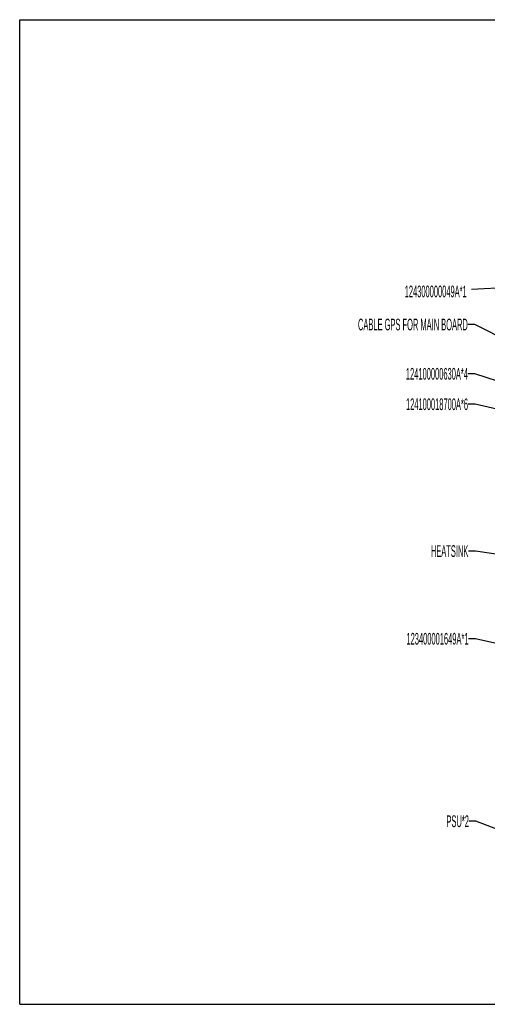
# Model space of a CAD drawing. Extents: x 0 to 1189, y 0 to 841.
# Tile 1 of 256: x 0 to 399, y 0 to 841. Entities that reach past the tile are written whole.
import ezdxf
from ezdxf.enums import TextEntityAlignment as Align

# ---------------------------------------------------------------- set-up
doc = ezdxf.new("R2010")
doc.units = 0
doc.header["$LTSCALE"] = 65.395
doc.layers.get('0').update_dxf_attribs({"linetype": 'CONTINUOUS'})
doc.styles.get("Standard").update_dxf_attribs({"font": 'txt', "width": 0.4})

msp = doc.modelspace()

# ---------------------------------------------------------------- linework, layer by layer
at = {"color": 7, "linetype": 'Continuous'}
for p, q in [((0, 0), (0, 841)), ((0, 841), (1189, 841)), ((0, 0), (1189, 0))]:
    msp.add_line(p, q, dxfattribs=at)
msp.add_line((385.88, 610.81), (571.09, 621))
at = {"color": 2, "linetype": 'Continuous'}
for p, q in [((388.68, 580.64), (382.68, 580.64)), ((571.93, 486.83), (388.68, 580.64)), ((388.77, 538.54), (382.77, 538.54)), ((579, 475.57), (388.77, 538.54)), ((388.83, 512.55), (382.83, 512.55)), ((531.31, 479.7), (388.83, 512.55)), ((389.1, 387.14), (383.1, 387.14)), ((543.87, 364.2), (389.1, 387.14)), ((389.26, 312.21), (383.26, 312.21)), ((543.09, 277.88), (389.26, 312.21)), ((389.6, 156.38), (383.6, 156.38)), ((441.84, 136.52), (389.6, 156.38))]:
    msp.add_line(p, q, dxfattribs=at)

# ---------------------------------------------------------------- texts
at = {"color": 2, "linetype": 'Continuous', "width": 0.4}
for s, p in [('124300000049A*1', (381.74, 603.87)), ('CABLE GPS FOR MAIN BOARD', (382.68, 575.64)), ('124100000630A*4', (382.77, 533.54)), ('124100018700A*6', (382.83, 507.55)), ('HEATSINK', (383.1, 382.14)), ('123400001649A*1', (383.26, 307.21)), ('PSU*2', (383.6, 151.38))]:
    msp.add_text(s, height=10, dxfattribs=at).set_placement(p, align=Align.RIGHT)

doc.saveas('drawing.dxf')
